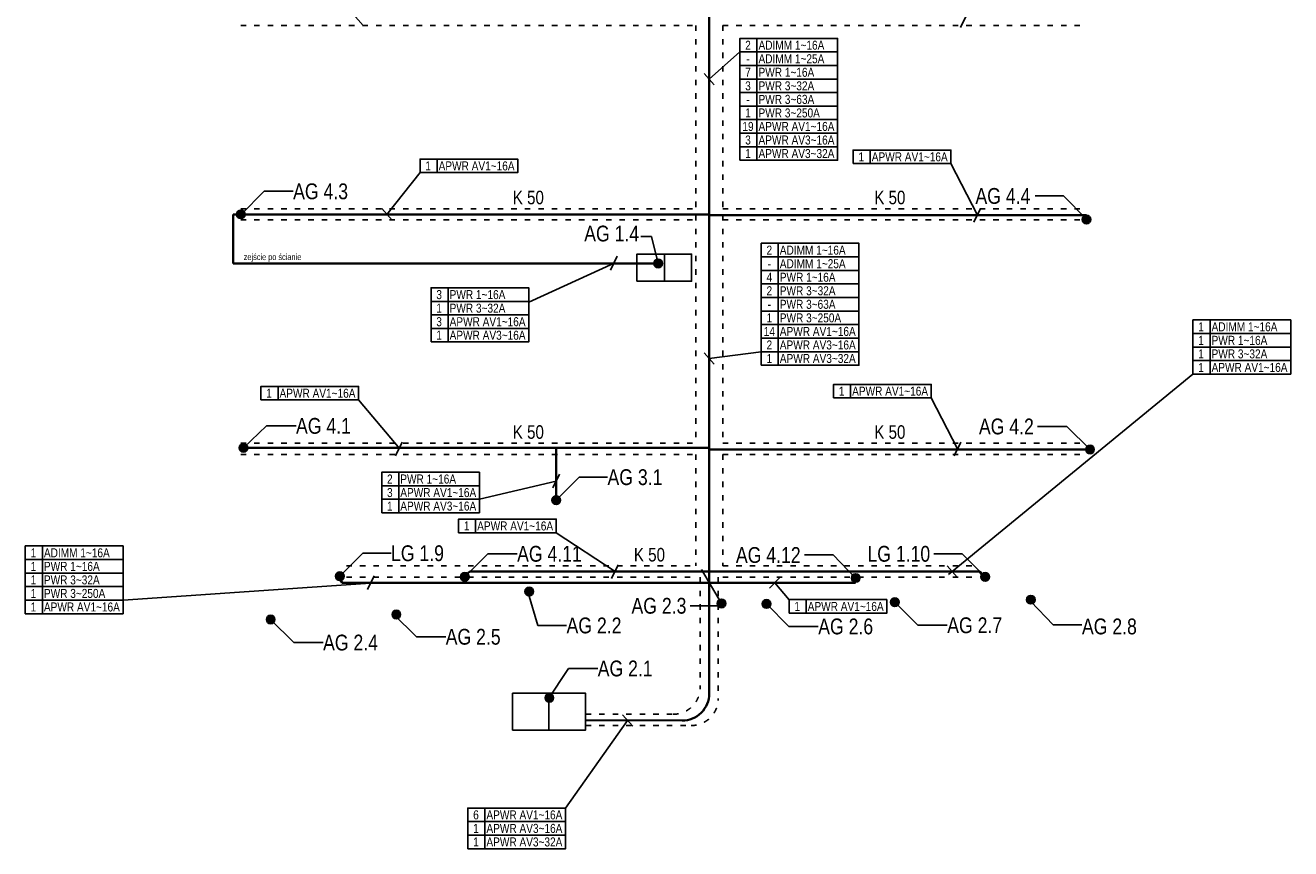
# Model space of a CAD drawing. Header units: millimetres. Extents: x -23383 to 33722, y 22134 to 67104.
# Tile 2 of 3: x 2174 to 30229, y 22134 to 40373. Entities that reach past the tile are written whole.
import ezdxf
from ezdxf.enums import TextEntityAlignment as Align

# ---------------------------------------------------------------- set-up
doc = ezdxf.new("R2010")
doc.units = ezdxf.units.MM
doc.linetypes.add('ACAD_ISO03W100', pattern=[30, 12, -18])
doc.linetypes.add('Hidden', pattern=[3, 2, -1])
doc.layers.add('EP0 - AV opis kabli', color=10, linetype='Continuous')
doc.layers.add('EP0 - wyposazenie AV', color=10, linetype='Continuous')
for name, color, linetype, lineweight in [('EP0 - korytka', 4, 'Hidden', 25), ('EP0 - korytko TXT', 10, 'Continuous', 35), ('EP0 - ZASILANIE', 10, 'Continuous', 35)]:
    doc.layers.add(name, color=color, linetype=linetype, lineweight=lineweight)
doc.styles.add('Arial', font='ARIAL.TTF')

# ---------------------------------------------------------------- blocks, each defined once
blk = doc.blocks.new('AV')
at = {"layer": 'EP0 - wyposazenie AV'}
h = blk.add_hatch(color=256, dxfattribs=at)
edge = h.paths.add_edge_path()
edge.add_arc((0, 0), 95.4, 0, 360)
blk.add_circle((0, 0), 95.4, dxfattribs=at)

msp = doc.modelspace()

# ---------------------------------------------------------------- linework, layer by layer
at = {"layer": 'EP0 - AV opis kabli'}
for p, q in [((9668, 40367, 0), (9443, 40619, 0)), ((22905, 40323, 0), (23055, 40626, 0)), ((18396, 40084, 0), (18396, 39784, 0)), ((18017, 39784, 0), (17337, 39178)), ((18396, 39784, 0), (18396, 39484, 0)), ((17449, 39052), (17224, 39303)), ((18396, 39484, 0), (18396, 39184, 0)), ((18396, 39184, 0), (18396, 38884, 0)), ((18396, 38884, 0), (18396, 38584, 0)), ((18396, 38584, 0), (18396, 38284, 0)), ((18396, 38284, 0), (18396, 37984, 0)), ((18396, 37984, 0), (18396, 37684, 0)), ((18396, 37684, 0), (18396, 37384, 0)), ((20908, 37611, 0), (20908, 37311, 0)), ((11305, 37410, 0), (11305, 37110, 0)), ((10193, 36186, 0), (10925, 37110, 0)), ((22696, 37311, 0), (23285, 36167, 0)), ((10306, 36060, 0), (10080, 36312, 0)), ((23203, 36016, 0), (23353, 36319, 0)), ((18869, 35544, 0), (18869, 35244, 0)), ((13336, 34244, 0), (15232, 35104, 0)), ((15149, 34953, 0), (15299, 35256, 0)), ((18869, 35244, 0), (18869, 34944, 0)), ((18869, 34944, 0), (18869, 34644, 0)), ((11548, 34559, 0), (11548, 34259, 0)), ((18869, 34644, 0), (18869, 34344, 0)), ((11548, 34259, 0), (11548, 33959, 0)), ((18869, 34344, 0), (18869, 34044, 0)), ((11548, 33959, 0), (11548, 33659, 0)), ((18869, 34044, 0), (18869, 33744, 0)), ((18869, 33744, 0), (18869, 33444, 0)), ((28441, 33846, 0), (28441, 33546, 0)), ((11548, 33659, 0), (11548, 33359, 0)), ((18869, 33444, 0), (18869, 33144, 0)), ((28441, 33546, 0), (28441, 33246, 0)), ((17449, 32864), (17224, 33116)), ((18489, 33144, 0), (17337, 32990)), ((18869, 33144, 0), (18869, 32844, 0)), ((28441, 33246, 0), (28441, 32946, 0)), ((28441, 32946, 0), (28441, 32646, 0)), ((28062, 32646, 0), (22640, 28205, 0)), ((7777, 32374, 0), (7777, 32074, 0)), ((20472, 32420, 0), (20472, 32120, 0)), ((10475, 30990, 0), (9565, 32074, 0)), ((22260, 32120, 0), (22850, 30977, 0)), ((10378, 30839, 0), (10528, 31141, 0)), ((22768, 30839, 0), (22918, 31141, 0)), ((10455, 30474, 0), (10455, 30174, 0)), ((13871, 30126, 0), (14021, 30429, 0)), ((10455, 30174, 0), (10455, 29874, 0)), ((12243, 29874, 0), (13946, 30277, 0)), ((10455, 29874, 0), (10455, 29574, 0)), ((12159, 29434), (12159, 29134)), ((13947, 29134), (15255, 28272, 0)), ((2554, 28839, 0), (2554, 28539, 0)), ((2554, 28539, 0), (2554, 28239, 0)), ((15172, 28121, 0), (15322, 28424, 0)), ((22837, 28147, 0), (22611, 28399, 0)), ((2554, 28239, 0), (2554, 27939, 0)), ((9758, 27872, 0), (9908, 28175, 0)), ((18907, 28146, 0), (18674, 27902, 0)), ((2554, 27939, 0), (2554, 27639, 0)), ((4342, 27639, 0), (9931, 28023, 0)), ((19108, 27650, 0), (18791, 28024, 0)), ((2554, 27639, 0), (2554, 27339, 0)), ((19487, 27651, 0), (19487, 27351, 0)), ((14153, 23034, 0), (15529, 24975)), ((15641, 24849), (15416, 25101)), ((12365, 23034, 0), (12365, 22734, 0)), ((12365, 22734, 0), (12365, 22434, 0)), ((12365, 22434, 0), (12365, 22134, 0))]:
    msp.add_line(p, q, dxfattribs=at)
at = {"layer": 'EP0 - AV opis kabli', "elevation": 0}
for points in [[(18017, 39784), (20184, 39784), (20184, 40084), (18017, 40084)], [(18017, 39484), (20184, 39484), (20184, 39784), (18017, 39784)], [(18017, 39184), (20184, 39184), (20184, 39484), (18017, 39484)], [(18017, 38884), (20184, 38884), (20184, 39184), (18017, 39184)], [(18017, 38584), (20184, 38584), (20184, 38884), (18017, 38884)], [(18017, 38284), (20184, 38284), (20184, 38584), (18017, 38584)], [(18017, 37984), (20184, 37984), (20184, 38284), (18017, 38284)], [(18017, 37684), (20184, 37684), (20184, 37984), (18017, 37984)], [(18017, 37384), (20184, 37384), (20184, 37684), (18017, 37684)], [(20528, 37311), (22696, 37311), (22696, 37611), (20528, 37611)], [(10925, 37110), (13093, 37110), (13093, 37410), (10925, 37410)], [(18489, 35244), (20657, 35244), (20657, 35544), (18489, 35544)], [(18489, 34944), (20657, 34944), (20657, 35244), (18489, 35244)], [(18489, 34644), (20657, 34644), (20657, 34944), (18489, 34944)], [(11169, 34259), (13336, 34259), (13336, 34559), (11169, 34559)], [(18489, 34344), (20657, 34344), (20657, 34644), (18489, 34644)], [(11169, 33959), (13336, 33959), (13336, 34259), (11169, 34259)], [(18489, 34044), (20657, 34044), (20657, 34344), (18489, 34344)], [(11169, 33659), (13336, 33659), (13336, 33959), (11169, 33959)], [(18489, 33744), (20657, 33744), (20657, 34044), (18489, 34044)], [(18489, 33444), (20657, 33444), (20657, 33744), (18489, 33744)], [(28062, 33546), (30229, 33546), (30229, 33846), (28062, 33846)], [(11169, 33359), (13336, 33359), (13336, 33659), (11169, 33659)], [(18489, 33144), (20657, 33144), (20657, 33444), (18489, 33444)], [(28062, 33246), (30229, 33246), (30229, 33546), (28062, 33546)], [(18489, 32844), (20657, 32844), (20657, 33144), (18489, 33144)], [(28062, 32946), (30229, 32946), (30229, 33246), (28062, 33246)], [(28062, 32646), (30229, 32646), (30229, 32946), (28062, 32946)], [(7397, 32074), (9565, 32074), (9565, 32374), (7397, 32374)], [(20093, 32120), (22260, 32120), (22260, 32420), (20093, 32420)], [(10075, 30174), (12243, 30174), (12243, 30474), (10075, 30474)], [(10075, 29874), (12243, 29874), (12243, 30174), (10075, 30174)], [(10075, 29574), (12243, 29574), (12243, 29874), (10075, 29874)], [(2174, 28539), (4342, 28539), (4342, 28839), (2174, 28839)], [(2174, 28239), (4342, 28239), (4342, 28539), (2174, 28539)], [(2174, 27939), (4342, 27939), (4342, 28239), (2174, 28239)], [(2174, 27639), (4342, 27639), (4342, 27939), (2174, 27939)], [(2174, 27339), (4342, 27339), (4342, 27639), (2174, 27639)], [(19108, 27351), (21275, 27351), (21275, 27651), (19108, 27651)], [(11985, 22734), (14153, 22734), (14153, 23034), (11985, 23034)], [(11985, 22434), (14153, 22434), (14153, 22734), (11985, 22734)], [(11985, 22134), (14153, 22134), (14153, 22434), (11985, 22434)]]:
    msp.add_lwpolyline(points, close=True, dxfattribs=at)
at = {"layer": 'EP0 - AV opis kabli'}
msp.add_lwpolyline([(11780, 29134), (13947, 29134), (13947, 29434), (11780, 29434)], close=True, dxfattribs=at)
at = {"layer": 'EP0 - korytka', "linetype": 'ACAD_ISO03W100', "ltscale": 10}
for p, q in [((6950, 40368, 0), (17037, 40368, 0)), ((17037, 40368), (17037, 31115)), ((17637, 40368, 0), (25700, 40368, 0)), ((17637, 40368), (17637, 31115)), ((6949, 36311, 0), (17036, 36311, 0)), ((17636, 36311, 0), (25699, 36311, 0)), ((6949, 36061, 0), (17036, 36061, 0)), ((17636, 36061, 0), (25699, 36061, 0)), ((6950, 31115, 0), (17037, 31115, 0)), ((6950, 30865, 0), (17037, 30865, 0)), ((17037, 30865), (17037, 28397)), ((17637, 31115, 0), (25700, 31115, 0)), ((17637, 30865, 0), (25700, 30865, 0)), ((17637, 30865), (17637, 28397)), ((9294, 28397, 0), (17037, 28397, 0)), ((17637, 28397, 0), (23330, 28397, 0)), ((9294, 28147, 0), (17037, 28147, 0)), ((17137, 28147, 0), (17137, 25711, 0)), ((17537, 28147, 0), (17537, 25461, 0)), ((17637, 28147, 0), (23329, 28147, 0)), ((14597, 25111, 0), (16537, 25111, 0)), ((14597, 24861, 0), (16937, 24861, 0))]:
    msp.add_line(p, q, dxfattribs=at)
for centre, end in [((16537, 25711, 0), 360), ((16937, 25461, 0), 0)]:
    msp.add_arc(centre, 600, 270, end, dxfattribs=at)
at = {"layer": 'EP0 - wyposazenie AV', "elevation": 0}
for points in [[(7473, 36696), (6963, 36185)], [(8112, 36696), (7473, 36696)], [(24567, 36594), (25193, 36594)], [(25193, 36594), (25703, 36083)], [(16060, 35695), (15822, 35695)], [(16060, 35695), (16205, 35100)], [(15733, 34704), (16346, 34704), (16346, 35304), (15733, 35304), (15733, 34704)], [(16346, 34704), (16946, 34704), (16946, 35304), (16346, 35304), (16346, 34704)], [(7524, 31500), (7014, 31015)], [(8176, 31500), (7524, 31500)], [(24618, 31487), (25269, 31487)], [(25269, 31487), (25780, 30977)], [(14456, 30364), (13946, 29853)], [(15082, 30364), (14456, 30364)], [(9656, 28679), (9146, 28168)], [(10282, 28679), (9656, 28679)], [(12427, 28666), (11916, 28155)], [(13078, 28666), (12427, 28666)], [(19448, 28640), (20086, 28640)], [(20086, 28640), (20584, 28130)], [(22320, 28666), (22946, 28666)], [(22946, 28666), (23456, 28155)], [(17163, 28321), (17610, 27568)], [(23431, 28206), (23456, 28155)], [(13536, 27079), (13320, 27798)], [(16915, 27515), (17540, 27515)], [(19103, 27057), (18605, 27555)], [(21963, 27083), (21452, 27594)], [(24963, 27096), (24465, 27606)], [(10844, 26828), (10333, 27338)], [(8124, 26700), (7614, 27211)], [(14174, 27079), (13536, 27079)], [(19754, 27057), (19103, 27057)], [(22614, 27083), (21963, 27083)], [(25601, 27096), (24963, 27096)], [(8776, 26700), (8124, 26700)], [(11495, 26828), (10844, 26828)], [(14214, 26126), (13754, 25423)], [(14865, 26126), (14214, 26126)], [(12976, 25577), (13780, 25577), (13780, 24760), (12976, 24760), (12976, 25577)], [(13780, 24760), (14597, 24760), (14597, 25577), (13780, 25577), (13780, 24760)], [(13793, 25474), (13754, 25423)]]:
    msp.add_lwpolyline(points, dxfattribs=at)
at = {"layer": 'EP0 - ZASILANIE'}
for p, q in [((17337, 25571), (17337, 56376)), ((6779, 35100, 0), (6783, 36186, 0)), ((6783, 36186, 0), (17337, 36186, 0)), ((17337, 36167, 0), (25700, 36167, 0)), ((16205, 35100, 0), (6779, 35100, 0)), ((6950, 31015, 0), (17337, 31015, 0)), ((13946, 29853, 0), (13946, 30990, 0)), ((17337, 30977, 0), (25780, 30977, 0)), ((9202, 28023, 0), (9122, 28148, 0)), ((12033, 28272, 0), (11907, 28170, 0)), ((12033, 28272, 0), (23339, 28272, 0)), ((23420, 28147, 0), (23339, 28272, 0)), ((9202, 28023, 0), (17337, 28023, 0)), ((20584, 28024, 0), (17337, 28024)), ((14597, 24978), (16735, 24971))]:
    msp.add_line(p, q, dxfattribs=at)
msp.add_arc((16737, 25571), 600, 269.8059, 0, dxfattribs=at)

# ---------------------------------------------------------------- block references
at = {"layer": 'EP0 - wyposazenie AV'}
for p in [(6950, 36186, 0), (25700, 36071, 0), (16205, 35100, 0), (7014, 31015, 0), (25780, 30977, 0), (13946, 29853, 0), (9146, 28168, 0), (11916, 28155, 0), (20584, 28130, 0), (23456, 28155, 0), (13348, 27830, 0), (17610, 27568, 0), (18605, 27555, 0), (21452, 27594, 0), (24465, 27650), (7614, 27211, 0), (10400, 27320, 0), (13793, 25474, 0)]:
    msp.add_blockref('AV', p, dxfattribs=at)

# ---------------------------------------------------------------- texts
at = {"layer": 'EP0 - AV opis kabli', "style": 'Arial', "width": 0.8}
for s, p in [('2', (18197, 39933, 0)), ('-', (18197, 39633, 0)), ('7', (18197, 39333, 0)), ('3', (18197, 39033, 0)), ('-', (18197, 38733, 0)), ('1', (18197, 38433, 0)), ('19', (18197, 38133, 0)), ('3', (18197, 37833, 0)), ('1', (18197, 37533, 0)), ('1', (11106, 37259, 0)), ('1', (20709, 37460, 0)), ('2', (18670, 35393, 0)), ('-', (18670, 35093, 0)), ('4', (18670, 34793, 0)), ('3', (11349, 34408, 0)), ('2', (18670, 34493, 0)), ('1', (11349, 34108, 0)), ('1', (18670, 33893, 0)), ('-', (18670, 34193, 0)), ('3', (11349, 33808, 0)), ('14', (18670, 33593, 0)), ('1', (28242, 33695, 0)), ('1', (11349, 33508, 0)), ('2', (18670, 33293, 0)), ('1', (28242, 33395, 0)), ('1', (28242, 33095, 0)), ('1', (18670, 32993, 0)), ('1', (28242, 32795, 0)), ('1', (7578, 32223, 0)), ('1', (20273, 32269, 0)), ('2', (10256, 30323, 0)), ('3', (10256, 30023, 0)), ('1', (10256, 29723, 0)), ('1', (11960, 29283, 0)), ('1', (2355, 28688, 0)), ('1', (2355, 28388, 0)), ('1', (2355, 28088, 0)), ('1', (2355, 27788, 0)), ('1', (2355, 27488, 0)), ('1', (19288, 27500, 0)), ('6', (12166, 22883, 0)), ('1', (12166, 22583, 0)), ('1', (12166, 22283, 0))]:
    msp.add_text(s, height=200, dxfattribs=at).set_placement(p, align=Align.MIDDLE_CENTER)
for s, height, p in [('ADIMM 1~16A', 200, (18430, 39933, 0)), ('ADIMM 1~25A', 200, (18430, 39633, 0)), ('PWR 1~16A', 200, (18430, 39333, 0)), ('PWR 3~32A', 200, (18430, 39033, 0)), ('PWR 3~63A', 200, (18430, 38733, 0)), ('PWR 3~250A', 200, (18430, 38433, 0)), ('APWR AV1~16A', 200, (18430, 38133, 0)), ('APWR AV3~16A', 200, (18430, 37833, 0)), ('APWR AV3~32A', 200, (18430, 37533, 0)), ('APWR AV1~16A', 200, (11338, 37259, 0)), ('APWR AV1~16A', 200, (20941, 37460, 0)), ('ADIMM 1~16A', 200, (18902, 35393, 0)), ('zejście po ścianie', 140, (7017, 35243, 0)), ('ADIMM 1~25A', 200, (18902, 35093, 0)), ('PWR 1~16A', 200, (18902, 34793, 0)), ('PWR 1~16A', 200, (11582, 34408, 0)), ('PWR 3~32A', 200, (18902, 34493, 0)), ('PWR 3~63A', 200, (18902, 34193, 0)), ('PWR 3~32A', 200, (11582, 34108, 0)), ('PWR 3~250A', 200, (18902, 33893, 0)), ('APWR AV1~16A', 200, (11582, 33808, 0)), ('APWR AV1~16A', 200, (18902, 33593, 0)), ('ADIMM 1~16A', 200, (28475, 33695, 0)), ('APWR AV3~16A', 200, (11582, 33508, 0)), ('APWR AV3~16A', 200, (18902, 33293, 0)), ('PWR 1~16A', 200, (28475, 33395, 0)), ('PWR 3~32A', 200, (28475, 33095, 0)), ('APWR AV3~32A', 200, (18902, 32993, 0)), ('APWR AV1~16A', 200, (28475, 32795, 0)), ('APWR AV1~16A', 200, (7811, 32223, 0)), ('APWR AV1~16A', 200, (20506, 32269, 0)), ('PWR 1~16A', 200, (10488, 30323, 0)), ('APWR AV1~16A', 200, (10488, 30023, 0)), ('APWR AV3~16A', 200, (10488, 29723, 0)), ('APWR AV1~16A', 200, (12193, 29283, 0)), ('ADIMM 1~16A', 200, (2587, 28688, 0)), ('PWR 1~16A', 200, (2587, 28388, 0)), ('PWR 3~32A', 200, (2587, 28088, 0)), ('PWR 3~250A', 200, (2587, 27788, 0)), ('APWR AV1~16A', 200, (2587, 27488, 0)), ('APWR AV1~16A', 200, (19521, 27500, 0)), ('APWR AV1~16A', 200, (12398, 22883, 0)), ('APWR AV3~16A', 200, (12398, 22583, 0)), ('APWR AV3~32A', 200, (12398, 22283, 0))]:
    msp.add_text(s, height=height, dxfattribs=at).set_placement(p, align=Align.MIDDLE_LEFT)
at = {"layer": 'EP0 - korytko TXT', "style": 'Arial', "width": 0.8}
for p in [(12982, 36560, 0), (20997, 36560, 0), (12982, 31364, 0), (20997, 31364, 0), (15667, 28646, 0)]:
    msp.add_text('K 50', height=300, dxfattribs=at).set_placement(p, align=Align.MIDDLE_LEFT)
at = {"layer": 'EP0 - wyposazenie AV', "style": 'Arial', "width": 0.8}
for s, p in [('AG 4.3', (8112, 36696, 0)), ('AG 1.4', (14566, 35761, 0)), ('AG 4.1', (8176, 31500, 0)), ('AG 3.1', (15082, 30364, 0)), ('LG 1.9', (10282, 28679, 0)), ('AG 4.11', (13078, 28666, 0)), ('AG 2.2', (14174, 27079, 0)), ('AG 2.6', (19754, 27057, 0)), ('AG 2.7', (22614, 27083, 0)), ('AG 2.8', (25601, 27057, 0)), ('AG 2.5', (11495, 26828, 0)), ('AG 2.4', (8776, 26700, 0)), ('AG 2.1', (14865, 26126, 0))]:
    msp.add_text(s, height=350, dxfattribs=at).set_placement(p, align=Align.MIDDLE_LEFT)
for s, p in [('AG 4.4', (24457, 36594, 0)), ('AG 4.2', (24534, 31487, 0)), ('AG 4.12', (19364, 28640, 0)), ('LG 1.10', (22236, 28666, 0)), ('AG 2.3', (16831, 27515, 0))]:
    msp.add_text(s, height=350, dxfattribs=at).set_placement(p, align=Align.MIDDLE_RIGHT)

doc.saveas('drawing.dxf')
